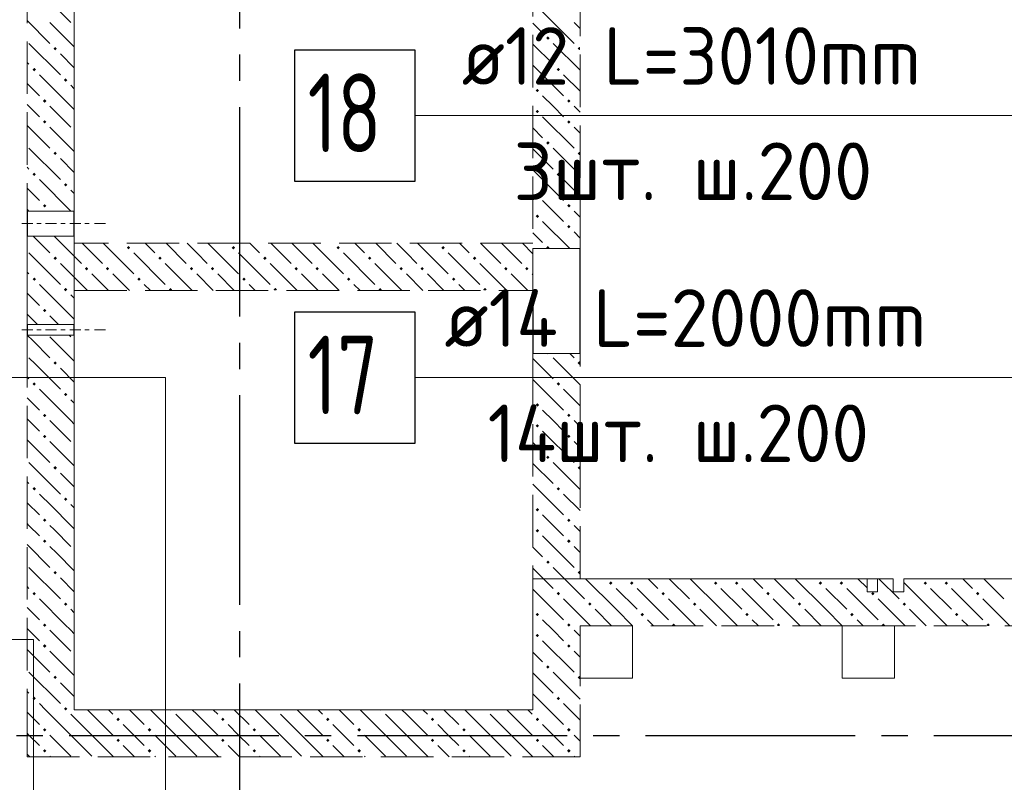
# Model space of a CAD drawing. Header units: millimetres. Extents: x 0 to 61017, y 0 to 42000.
# Tile 19 of 24: x 37922 to 41678, y 28623 to 31533. Entities that reach past the tile are written whole.
import ezdxf

# ---------------------------------------------------------------- set-up
doc = ezdxf.new("R2010")
doc.units = ezdxf.units.MM
doc.linetypes.add('______2', pattern=[270, 200, -70])
doc.linetypes.add('______5', pattern=[1100, 800, -100, 100, -100])
for name, color, linetype, lineweight in [('ДОП Верх по У', 7, 'Continuous', 25), ('Макрос окна_ макрос двери', 7, 'Continuous', 18), ('Оси', 40, '______5', 18), ('Позиционная метка номер позиции', 7, 'Continuous', 13)]:
    doc.layers.add(name, color=color, linetype=linetype, lineweight=lineweight)
doc.layers.add('ЖБ Перекрытие верхний уровень', color=7, linetype='Continuous', lineweight=25, true_color=0xe0e0ff)
doc.layers.add('ЖБ Стена верхний уровень', color=7, linetype='Continuous', lineweight=25, true_color=0x006e00)
doc.styles.add('ISOCPEUR', font='txt')

msp = doc.modelspace()

# ---------------------------------------------------------------- hatches: boundary and pattern name
at = {"layer": 'ЖБ Стена верхний уровень', "linetype": 'Continuous', "lineweight": 18, "transparency": 33554687}
for points in [[(39930.5, 31463.1), (39937, 31469.6), (39943.5, 31463.1), (39937, 31456.6)], [(38050.5, 31423.1), (38057, 31429.6), (38063.5, 31423.1), (38057, 31416.6)], [(40050.5, 31423.1), (40057, 31429.6), (40060, 31426.6), (40060, 31419.7), (40057, 31416.6)], [(37970.5, 31343.1), (37977, 31349.6), (37983.4, 31343.1), (37977, 31336.6)], [(39970.5, 31343.1), (39977, 31349.6), (39983.4, 31343.1), (39977, 31336.6)], [(38090.5, 31303.1), (38096.9, 31309.6), (38103.4, 31303.1), (38096.9, 31296.6)], [(39890.5, 31263.1), (39896.9, 31269.6), (39903.4, 31263.1), (39896.9, 31256.6)], [(38010.4, 31223.1), (38016.9, 31229.6), (38023.4, 31223.1), (38016.9, 31216.6)], [(40010.4, 31223.1), (40016.9, 31229.6), (40023.4, 31223.1), (40016.9, 31216.6)], [(39890.5, 31183.1), (39896.9, 31189.6), (39903.4, 31183.1), (39896.9, 31176.6)], [(38010.4, 31143.1), (38016.9, 31149.6), (38023.4, 31143.1), (38016.9, 31136.6)], [(40010.4, 31143.1), (40016.9, 31149.6), (40023.4, 31143.1), (40016.9, 31136.6)], [(39930.5, 31063.1), (39937, 31069.6), (39943.5, 31063.1), (39937, 31056.6)], [(38050.5, 31023.1), (38057, 31029.6), (38063.5, 31023.1), (38057, 31016.6)], [(40050.5, 31023.1), (40057, 31029.6), (40060, 31026.6), (40060, 31019.7), (40057, 31016.6)], [(37970.5, 30943.1), (37977, 30949.6), (37983.4, 30943.1), (37977, 30936.6)], [(39970.5, 30943.1), (39977, 30949.6), (39983.4, 30943.1), (39977, 30936.6)], [(38090.5, 30903.1), (38096.9, 30909.6), (38103.4, 30903.1), (38096.9, 30896.6)], [(39890.5, 30863.1), (39896.9, 30869.6), (39903.4, 30863.1), (39896.9, 30856.6)], [(38010.4, 30823.1), (38016.9, 30829.6), (38023.4, 30823.1), (38016.9, 30816.6)], [(40010.4, 30823.1), (40016.9, 30829.6), (40023.4, 30823.1), (40016.9, 30816.6)], [(39890.5, 30783.1), (39896.9, 30789.6), (39903.4, 30783.1), (39896.9, 30776.6)], [(40010.4, 30743.1), (40016.9, 30749.6), (40023.4, 30743.1), (40016.9, 30736.6)], [(38330.5, 30663.1), (38337, 30669.6), (38343.5, 30663.1), (38337, 30656.6)], [(38730.5, 30663.1), (38737, 30669.6), (38743.5, 30663.1), (38737, 30656.6)], [(39130.5, 30663.1), (39137, 30669.6), (39143.5, 30663.1), (39137, 30656.6)], [(39530.5, 30663.1), (39537, 30669.6), (39543.5, 30663.1), (39537, 30656.6)], [(39930.5, 30663.1), (39937, 30669.6), (39943.5, 30663.1), (39940.3, 30660), (39933.6, 30660)], [(38050.5, 30623.1), (38057, 30629.6), (38063.5, 30623.1), (38057, 30616.6)], [(38450.5, 30623.1), (38457, 30629.6), (38463.5, 30623.1), (38457, 30616.6)], [(38850.5, 30623.1), (38857, 30629.6), (38863.5, 30623.1), (38857, 30616.6)], [(39250.5, 30623.1), (39257, 30629.6), (39263.5, 30623.1), (39257, 30616.6)], [(39650.5, 30623.1), (39657, 30629.6), (39663.5, 30623.1), (39657, 30616.6)], [(38170.5, 30583.1), (38177, 30589.6), (38183.4, 30583.1), (38177, 30576.6)], [(38250.5, 30583.1), (38257, 30589.6), (38263.5, 30583.1), (38257, 30576.6)], [(38570.5, 30583.1), (38577, 30589.6), (38583.4, 30583.1), (38577, 30576.6)], [(38650.5, 30583.1), (38657, 30589.6), (38663.5, 30583.1), (38657, 30576.6)], [(38970.5, 30583.1), (38977, 30589.6), (38983.4, 30583.1), (38977, 30576.6)], [(39050.5, 30583.1), (39057, 30589.6), (39063.5, 30583.1), (39057, 30576.6)], [(39370.5, 30583.1), (39377, 30589.6), (39383.4, 30583.1), (39377, 30576.6)], [(39450.5, 30583.1), (39457, 30589.6), (39463.5, 30583.1), (39457, 30576.6)], [(39770.5, 30583.1), (39777, 30589.6), (39783.4, 30583.1), (39777, 30576.6)], [(39850.5, 30583.1), (39857, 30589.6), (39863.5, 30583.1), (39857, 30576.6)], [(37970.5, 30543.1), (37977, 30549.6), (37983.4, 30543.1), (37977, 30536.6)], [(38370.5, 30543.1), (38377, 30549.6), (38383.4, 30543.1), (38377, 30536.6)], [(38770.5, 30543.1), (38777, 30549.6), (38783.4, 30543.1), (38777, 30536.6)], [(39170.5, 30543.1), (39177, 30549.6), (39183.4, 30543.1), (39177, 30536.6)], [(39570.5, 30543.1), (39577, 30549.6), (39583.4, 30543.1), (39577, 30536.6)], [(38090.5, 30503.1), (38096.9, 30509.6), (38103.4, 30503.1), (38100.3, 30500), (38093.6, 30500)], [(38490.5, 30503.1), (38496.9, 30509.6), (38503.4, 30503.1), (38500.3, 30500), (38493.6, 30500)], [(38890.5, 30503.1), (38896.9, 30509.6), (38903.4, 30503.1), (38900.3, 30500), (38893.6, 30500)], [(39290.5, 30503.1), (39296.9, 30509.6), (39303.4, 30503.1), (39300.3, 30500), (39293.6, 30500)], [(39690.5, 30503.1), (39696.9, 30509.6), (39703.4, 30503.1), (39700.3, 30500), (39693.6, 30500)], [(38100.3, 30500), (38096.9, 30496.6), (38093.6, 30500)], [(38010.4, 30423.1), (38016.9, 30429.6), (38023.4, 30423.1), (38016.9, 30416.6)], [(39940.3, 30260), (39937, 30256.6), (39933.6, 30260)], [(38050.5, 30223.1), (38057, 30229.6), (38063.5, 30223.1), (38057, 30216.6)], [(40050.5, 30223.1), (40057, 30229.6), (40060, 30226.6), (40060, 30219.7), (40057, 30216.6)], [(37970.5, 30143.1), (37977, 30149.6), (37983.4, 30143.1), (37977, 30136.6)], [(39970.5, 30143.1), (39977, 30149.6), (39983.4, 30143.1), (39977, 30136.6)], [(38090.5, 30103.1), (38096.9, 30109.6), (38103.4, 30103.1), (38096.9, 30096.6)], [(39890.5, 30063.1), (39896.9, 30069.6), (39903.4, 30063.1), (39896.9, 30056.6)], [(38010.4, 30023.1), (38016.9, 30029.6), (38023.4, 30023.1), (38016.9, 30016.6)], [(40010.4, 30023.1), (40016.9, 30029.6), (40023.4, 30023.1), (40016.9, 30016.6)], [(39890.5, 29983.1), (39896.9, 29989.6), (39903.4, 29983.1), (39896.9, 29976.6)], [(40010.4, 29943.1), (40016.9, 29949.6), (40023.4, 29943.1), (40016.9, 29936.6)], [(39930.5, 29863.1), (39937, 29869.6), (39943.5, 29863.1), (39937, 29856.6)], [(38050.5, 29823.1), (38057, 29829.6), (38063.5, 29823.1), (38057, 29816.6)], [(40050.5, 29823.1), (40057, 29829.6), (40060, 29826.6), (40060, 29819.7), (40057, 29816.6)], [(37970.5, 29743.1), (37977, 29749.6), (37983.4, 29743.1), (37977, 29736.6)], [(39970.5, 29743.1), (39977, 29749.6), (39983.4, 29743.1), (39977, 29736.6)], [(38090.5, 29703.1), (38096.9, 29709.6), (38103.4, 29703.1), (38096.9, 29696.6)], [(39890.5, 29663.1), (39896.9, 29669.6), (39903.4, 29663.1), (39896.9, 29656.6)], [(38010.4, 29623.1), (38016.9, 29629.6), (38023.4, 29623.1), (38016.9, 29616.6)], [(40010.4, 29623.1), (40016.9, 29629.6), (40023.4, 29623.1), (40016.9, 29616.6)], [(39890.5, 29583.1), (39896.9, 29589.6), (39903.4, 29583.1), (39896.9, 29576.6)], [(38010.4, 29543.1), (38016.9, 29549.6), (38023.4, 29543.1), (38016.9, 29536.6)], [(40010.4, 29543.1), (40016.9, 29549.6), (40023.4, 29543.1), (40016.9, 29536.6)], [(39930.5, 29463.1), (39937, 29469.6), (39943.5, 29463.1), (39937, 29456.6)], [(38050.5, 29423.1), (38057, 29429.6), (38063.5, 29423.1), (38057, 29416.6)], [(40050.5, 29423.1), (40057, 29429.6), (40060, 29426.6), (40060, 29419.7), (40057, 29416.6)], [(40170.5, 29383.1), (40177, 29389.6), (40183.4, 29383.1), (40177, 29376.6)], [(40250.5, 29383.1), (40257, 29389.6), (40263.5, 29383.1), (40257, 29376.6)], [(40570.5, 29383.1), (40577, 29389.6), (40583.4, 29383.1), (40577, 29376.6)], [(40650.5, 29383.1), (40657, 29389.6), (40663.5, 29383.1), (40657, 29376.6)], [(40970.5, 29383.1), (40977, 29389.6), (40983.4, 29383.1), (40977, 29376.6)], [(41050.5, 29383.1), (41057, 29389.6), (41063.5, 29383.1), (41057, 29376.6)], [(41370.5, 29383.1), (41377, 29389.6), (41383.4, 29383.1), (41377, 29376.6)], [(41450.5, 29383.1), (41457, 29389.6), (41463.5, 29383.1), (41457, 29376.6)], [(37970.5, 29343.1), (37977, 29349.6), (37983.4, 29343.1), (37977, 29336.6)], [(39970.5, 29343.1), (39977, 29349.6), (39983.4, 29343.1), (39977, 29336.6)], [(40370.5, 29343.1), (40377, 29349.6), (40383.4, 29343.1), (40377, 29336.6)], [(40770.5, 29343.1), (40777, 29349.6), (40783.4, 29343.1), (40777, 29336.6)], [(41170.5, 29343.1), (41177, 29349.6), (41183.4, 29343.1), (41177, 29336.6)], [(41570.5, 29343.1), (41577, 29349.6), (41583.4, 29343.1), (41577, 29336.6)], [(38090.5, 29303.1), (38096.9, 29309.6), (38103.4, 29303.1), (38096.9, 29296.6)], [(40090.5, 29303.1), (40096.9, 29309.6), (40103.4, 29303.1), (40096.9, 29296.6)], [(40490.5, 29303.1), (40496.9, 29309.6), (40503.4, 29303.1), (40496.9, 29296.6)], [(40890.5, 29303.1), (40896.9, 29309.6), (40903.4, 29303.1), (40896.9, 29296.6)], [(41290.5, 29303.1), (41296.9, 29309.6), (41303.4, 29303.1), (41296.9, 29296.6)], [(39890.5, 29263.1), (39896.9, 29269.6), (39903.4, 29263.1), (39896.9, 29256.6)], [(40290.5, 29263.1), (40296.9, 29269.6), (40303.4, 29263.1), (40296.9, 29256.6)], [(40690.5, 29263.1), (40696.9, 29269.6), (40703.4, 29263.1), (40696.9, 29256.6)], [(41090.5, 29263.1), (41096.9, 29269.6), (41103.4, 29263.1), (41096.9, 29256.6)], [(41490.5, 29263.1), (41496.9, 29269.6), (41503.4, 29263.1), (41496.9, 29256.6)], [(38010.4, 29223.1), (38016.9, 29229.6), (38023.4, 29223.1), (38016.9, 29216.6)], [(40010.4, 29223.1), (40016.9, 29229.6), (40023.4, 29223.1), (40016.9, 29216.6)], [(40410.4, 29223.1), (40416.9, 29229.6), (40423.4, 29223.1), (40420.3, 29220), (40413.6, 29220)], [(40810.4, 29223.1), (40816.9, 29229.6), (40823.4, 29223.1), (40820.3, 29220), (40813.6, 29220)], [(41210.4, 29223.1), (41216.9, 29229.6), (41223.4, 29223.1), (41220.3, 29220), (41213.6, 29220)], [(41610.4, 29223.1), (41616.9, 29229.6), (41623.4, 29223.1), (41620.3, 29220), (41613.6, 29220)], [(39890.5, 29183.1), (39896.9, 29189.6), (39903.4, 29183.1), (39896.9, 29176.6)], [(38010.4, 29143.1), (38016.9, 29149.6), (38023.4, 29143.1), (38016.9, 29136.6)], [(40010.4, 29143.1), (40016.9, 29149.6), (40023.4, 29143.1), (40016.9, 29136.6)], [(39930.5, 29063.1), (39937, 29069.6), (39943.5, 29063.1), (39937, 29056.6)], [(38050.5, 29023.1), (38057, 29029.6), (38063.5, 29023.1), (38057, 29016.6)], [(40050.5, 29023.1), (40057, 29029.6), (40060, 29026.6), (40060, 29019.7), (40057, 29016.6)], [(37970.5, 28943.1), (37977, 28949.6), (37983.4, 28943.1), (37977, 28936.6)], [(39970.5, 28943.1), (39977, 28949.6), (39983.4, 28943.1), (39977, 28936.6)], [(38090.5, 28903.1), (38096.9, 28909.6), (38103.4, 28903.1), (38100.3, 28900), (38093.6, 28900)], [(38100.3, 28900), (38096.9, 28896.6), (38093.6, 28900)], [(38500.3, 28900), (38496.9, 28896.6), (38493.6, 28900)], [(38900.3, 28900), (38896.9, 28896.6), (38893.6, 28900)], [(39300.3, 28900), (39296.9, 28896.6), (39293.6, 28900)], [(39700.3, 28900), (39696.9, 28896.6), (39693.6, 28900)], [(38290.5, 28863.1), (38296.9, 28869.6), (38303.4, 28863.1), (38296.9, 28856.6)], [(38690.5, 28863.1), (38696.9, 28869.6), (38703.4, 28863.1), (38696.9, 28856.6)], [(39090.5, 28863.1), (39096.9, 28869.6), (39103.4, 28863.1), (39096.9, 28856.6)], [(39490.5, 28863.1), (39496.9, 28869.6), (39503.4, 28863.1), (39496.9, 28856.6)], [(39890.5, 28863.1), (39896.9, 28869.6), (39903.4, 28863.1), (39896.9, 28856.6)], [(38010.4, 28823.1), (38016.9, 28829.6), (38023.4, 28823.1), (38016.9, 28816.6)], [(38410.4, 28823.1), (38416.9, 28829.6), (38423.4, 28823.1), (38416.9, 28816.6)], [(38810.4, 28823.1), (38816.9, 28829.6), (38823.4, 28823.1), (38816.9, 28816.6)], [(39210.4, 28823.1), (39216.9, 28829.6), (39223.4, 28823.1), (39216.9, 28816.6)], [(39610.4, 28823.1), (39616.9, 28829.6), (39623.4, 28823.1), (39616.9, 28816.6)], [(40010.4, 28823.1), (40016.9, 28829.6), (40023.4, 28823.1), (40016.9, 28816.6)], [(38290.5, 28783.1), (38296.9, 28789.6), (38303.4, 28783.1), (38296.9, 28776.6)], [(38690.5, 28783.1), (38696.9, 28789.6), (38703.4, 28783.1), (38696.9, 28776.6)], [(39090.5, 28783.1), (39096.9, 28789.6), (39103.4, 28783.1), (39096.9, 28776.6)], [(39490.5, 28783.1), (39496.9, 28789.6), (39503.4, 28783.1), (39496.9, 28776.6)], [(39890.5, 28783.1), (39896.9, 28789.6), (39903.4, 28783.1), (39896.9, 28776.6)], [(38010.4, 28743.1), (38016.9, 28749.6), (38023.4, 28743.1), (38016.9, 28736.6)], [(38410.4, 28743.1), (38416.9, 28749.6), (38423.4, 28743.1), (38416.9, 28736.6)], [(38810.4, 28743.1), (38816.9, 28749.6), (38823.4, 28743.1), (38816.9, 28736.6)], [(39210.4, 28743.1), (39216.9, 28749.6), (39223.4, 28743.1), (39216.9, 28736.6)], [(39610.4, 28743.1), (39616.9, 28749.6), (39623.4, 28743.1), (39616.9, 28736.6)], [(40010.4, 28743.1), (40016.9, 28749.6), (40023.4, 28743.1), (40016.9, 28736.6)]]:
    msp.add_hatch(color=7, dxfattribs=at).paths.add_polyline_path(points, flags=16)
h = msp.add_hatch(color=7, dxfattribs=at)
h.paths.add_polyline_path([(38012.4, 29945.1), (38012.9, 29940.7), (38016.9, 29936.6), (38023.4, 29943.1), (38016.9, 29949.6)])
h.paths.add_polyline_path([(38010.4, 29943.1), (38012.4, 29945.1), (38012.9, 29940.7)], flags=16)

# ---------------------------------------------------------------- linework, layer by layer
at = {"layer": 'ДОП Верх по У', "color": 7, "linetype": 'Continuous', "lineweight": 13, "transparency": 33554687}
for p, q in [((39588, 31167.5), (41630, 31167.5)), ((39522, 30167.5), (41630, 30167.5))]:
    msp.add_line(p, q, dxfattribs=at)
at = {"layer": 'ДОП Верх по У', "color": 7, "linetype": 'Continuous', "lineweight": 25, "transparency": 33554687}
for points in [[(38970, 30917.5), (39430, 30917.5), (39430, 31417.5), (38970, 31417.5), (38970, 30917.5)], [(38970, 29917.5), (39430, 29917.5), (39430, 30417.5), (38970, 30417.5), (38970, 29917.5)]]:
    msp.add_lwpolyline(points, dxfattribs=at)
at = {"layer": 'ЖБ Перекрытие верхний уровень', "color": 7, "linetype": 'Continuous', "lineweight": 18, "transparency": 33554687}
for p, q in [((38130, 28900), (38130, 33340)), ((41255, 29400), (39880, 29400)), ((39880, 29400), (39880, 28900)), ((41255, 29400), (41255, 29350)), ((41295, 29350), (41295, 29400)), ((42590, 29400), (41295, 29400)), ((41255, 29350), (41295, 29350)), ((40260, 29220), (40060, 29220)), ((40060, 29220), (40060, 29020)), ((40260, 29020), (40260, 29220)), ((41260, 29220), (41060, 29220)), ((41060, 29220), (41060, 29020)), ((41260, 29020), (41260, 29220)), ((40060, 29020), (40260, 29020)), ((41060, 29020), (41260, 29020)), ((39880, 28900), (38130, 28900))]:
    msp.add_line(p, q, dxfattribs=at)
at = {"layer": 'ЖБ Стена верхний уровень', "color": 251, "linetype": '______2', "lineweight": 13, "true_color": 0x656565, "transparency": 33554687}
for p, q in [((37950, 33340), (37950, 30802.5)), ((38130, 30802.5), (38130, 33340)), ((39880, 33095), (39880, 30680)), ((40060, 30660), (40060, 33095)), ((38130, 30802.5), (37950, 30802.5)), ((37950, 30707.5), (38130, 30707.5)), ((37950, 30707.5), (37950, 30680)), ((38130, 30680), (38130, 30707.5)), ((37950, 30680), (37950, 30500)), ((39880, 30680), (38130, 30680)), ((40060, 30660), (39880, 30660)), ((39880, 30500), (39880, 30660)), ((37950, 30500), (37950, 30370)), ((38130, 30500), (39880, 30500)), ((38130, 30370), (38130, 30500)), ((38130, 30370), (37950, 30370)), ((38130, 30370), (37950, 30370)), ((37950, 30330), (38130, 30330)), ((37950, 30330), (38130, 30330)), ((37950, 30330), (37950, 28900)), ((38130, 28900), (38130, 30330)), ((39880, 30260), (40060, 30260)), ((39880, 30260), (39880, 28900)), ((40060, 29400), (40060, 30260)), ((41155, 29400), (40060, 29400)), ((41155, 29400), (41155, 29350)), ((41195, 29350), (41195, 29400)), ((41255, 29400), (41195, 29400)), ((41255, 29400), (41255, 29350)), ((41295, 29350), (41295, 29400)), ((42590, 29400), (41295, 29400)), ((41155, 29350), (41195, 29350)), ((41255, 29350), (41295, 29350)), ((40060, 28720), (40060, 29220)), ((40060, 29220), (42590, 29220)), ((37950, 28900), (37950, 28720)), ((39880, 28900), (38130, 28900)), ((37950, 28720), (39880, 28720)), ((39880, 28720), (40060, 28720))]:
    msp.add_line(p, q, dxfattribs=at)
at = {"layer": 'ЖБ Стена верхний уровень', "color": 9, "linetype": 'Continuous', "lineweight": 18, "true_color": 0xc7c7c7, "transparency": 33554687}
for p, q in [((38037, 31603.1), (38116.9, 31523.1)), ((39916.9, 31563.1), (40037, 31443.1)), ((37950, 31530.1), (38037, 31443.1)), ((38037, 31523.1), (38130, 31430.1)), ((40037, 31523.1), (40060, 31500.1)), ((39880, 31520.1), (39916.9, 31483.1)), ((37957, 31443.1), (38077, 31323.1)), ((39880, 31440.1), (39957, 31363.1)), ((39957, 31443.1), (40060, 31340.1)), ((37950, 31370.1), (37957, 31363.1)), ((38130, 31350.1), (38077, 31403.1)), ((39880, 31360.1), (39996.9, 31243.1)), ((38116.9, 31203.1), (37996.9, 31323.1)), ((40060, 31260.1), (39996.9, 31323.1)), ((37950, 31290.1), (37996.9, 31243.1)), ((38116.9, 31283.1), (38130, 31270.1)), ((39957, 31203.1), (39916.9, 31243.1)), ((37957, 31203.1), (37950, 31210.1)), ((37996.9, 31163.1), (37957, 31203.1)), ((38037, 31203.1), (38116.9, 31123.1)), ((38116.9, 31203.1), (38130, 31190.1)), ((39996.9, 31163.1), (39957, 31203.1)), ((40037, 31203.1), (40060, 31180.1)), ((39916.9, 31163.1), (40037, 31043.1)), ((37950, 31130.1), (38037, 31043.1)), ((38037, 31123.1), (38130, 31030.1)), ((39880, 31120.1), (39916.9, 31083.1)), ((40037, 31123.1), (40060, 31100.1)), ((37957, 31043.1), (38077, 30923.1)), ((39880, 31040.1), (39957, 30963.1)), ((39957, 31043.1), (40060, 30940.1)), ((38130, 30950.1), (38077, 31003.1)), ((37950, 30970.1), (37957, 30963.1)), ((39880, 30960.1), (39996.9, 30843.1)), ((38116.9, 30803.1), (37996.9, 30923.1)), ((40060, 30860.1), (39996.9, 30923.1)), ((37950, 30890.1), (37996.9, 30843.1)), ((38116.9, 30883.1), (38130, 30870.1)), ((37957, 30803.1), (37950, 30810.1)), ((39957, 30803.1), (39916.9, 30843.1)), ((37957.6, 30802.5), (37957, 30803.1)), ((38037, 30803.1), (38037.6, 30802.5)), ((38116.9, 30803.1), (38117.6, 30802.5)), ((39996.9, 30763.1), (39957, 30803.1)), ((40037, 30803.1), (40060, 30780.1)), ((39916.9, 30763.1), (40020.1, 30660)), ((37972.6, 30707.5), (38000.1, 30680)), ((38052.6, 30707.5), (38080.1, 30680)), ((39880, 30720.1), (39916.9, 30683.1)), ((40037, 30723.1), (40060, 30700.1)), ((38000.1, 30680), (38037, 30643.1)), ((38080.1, 30680), (38157, 30603.1)), ((38196.9, 30643.1), (38160.1, 30680)), ((38240.1, 30680), (38357, 30563.1)), ((38400.1, 30680), (38437, 30643.1)), ((38480.1, 30680), (38557, 30603.1)), ((38596.9, 30643.1), (38560.1, 30680)), ((38640.1, 30680), (38757, 30563.1)), ((38800.1, 30680), (38837, 30643.1)), ((38880.1, 30680), (38957, 30603.1)), ((38996.9, 30643.1), (38960.1, 30680)), ((39040.1, 30680), (39157, 30563.1)), ((39200.1, 30680), (39237, 30643.1)), ((39280.1, 30680), (39357, 30603.1)), ((39396.9, 30643.1), (39360.1, 30680)), ((39440.1, 30680), (39557, 30563.1)), ((39600.1, 30680), (39637, 30643.1)), ((39680.1, 30680), (39757, 30603.1)), ((39796.9, 30643.1), (39760.1, 30680)), ((39840.1, 30680), (39880, 30640.1)), ((37957, 30643.1), (38077, 30523.1)), ((38237, 30603.1), (38196.9, 30643.1)), ((38357, 30643.1), (38477, 30523.1)), ((38637, 30603.1), (38596.9, 30643.1)), ((38757, 30643.1), (38877, 30523.1)), ((39037, 30603.1), (38996.9, 30643.1)), ((39157, 30643.1), (39277, 30523.1)), ((39437, 30603.1), (39396.9, 30643.1)), ((39557, 30643.1), (39677, 30523.1)), ((39837, 30603.1), (39796.9, 30643.1)), ((38180.1, 30500), (38077, 30603.1)), ((38580.1, 30500), (38477, 30603.1)), ((38980.1, 30500), (38877, 30603.1)), ((39380.1, 30500), (39277, 30603.1)), ((39780.1, 30500), (39677, 30603.1)), ((37950, 30570.1), (37957, 30563.1)), ((38196.9, 30563.1), (38260.1, 30500)), ((38277, 30563.1), (38340.1, 30500)), ((38596.9, 30563.1), (38660.1, 30500)), ((38677, 30563.1), (38740.1, 30500)), ((38996.9, 30563.1), (39060.1, 30500)), ((39077, 30563.1), (39140.1, 30500)), ((39396.9, 30563.1), (39460.1, 30500)), ((39477, 30563.1), (39540.1, 30500)), ((39796.9, 30563.1), (39860.1, 30500)), ((39877, 30563.1), (39880, 30560.1)), ((38020.1, 30500), (37996.9, 30523.1)), ((38420.1, 30500), (38396.9, 30523.1)), ((38820.1, 30500), (38796.9, 30523.1)), ((39220.1, 30500), (39196.9, 30523.1)), ((39620.1, 30500), (39596.9, 30523.1)), ((38116.9, 30403.1), (38020.1, 30500)), ((38116.9, 30483.1), (38130, 30470.1)), ((37957, 30403.1), (37950, 30410.1)), ((38037, 30403.1), (38070.1, 30370)), ((38116.9, 30403.1), (38130, 30390.1)), ((38037, 30323.1), (38130, 30230.1)), ((38110.1, 30330), (38116.9, 30323.1)), ((39957, 30243.1), (40060, 30140.1)), ((40020.1, 30260), (40037, 30243.1)), ((39880, 30240.1), (39957, 30163.1)), ((37950, 30170.1), (37957, 30163.1)), ((38130, 30150.1), (38077, 30203.1)), ((39880, 30160.1), (39996.9, 30043.1)), ((38116.9, 30003.1), (37996.9, 30123.1)), ((40060, 30060.1), (39996.9, 30123.1)), ((37950, 30090.1), (37996.9, 30043.1)), ((38116.9, 30083.1), (38130, 30070.1)), ((39957, 30003.1), (39916.9, 30043.1)), ((37957, 30003.1), (37950, 30010.1)), ((37996.9, 29963.1), (37957, 30003.1)), ((38037, 30003.1), (38116.9, 29923.1)), ((38116.9, 30003.1), (38130, 29990.1)), ((39996.9, 29963.1), (39957, 30003.1)), ((40037, 30003.1), (40060, 29980.1)), ((39916.9, 29963.1), (40037, 29843.1)), ((38037, 29923.1), (38130, 29830.1)), ((39880, 29920.1), (39916.9, 29883.1)), ((40037, 29923.1), (40060, 29900.1)), ((39880, 29840.1), (39957, 29763.1)), ((39957, 29843.1), (40060, 29740.1)), ((38130, 29750.1), (38077, 29803.1)), ((37950, 29770.1), (37957, 29763.1)), ((39880, 29760.1), (39996.9, 29643.1)), ((40060, 29660.1), (39996.9, 29723.1)), ((37950, 29690.1), (37996.9, 29643.1)), ((38116.9, 29683.1), (38130, 29670.1)), ((39957, 29603.1), (39916.9, 29643.1)), ((37957, 29603.1), (37950, 29610.1)), ((37996.9, 29563.1), (37957, 29603.1)), ((38116.9, 29603.1), (38130, 29590.1)), ((39996.9, 29563.1), (39957, 29603.1)), ((40037, 29603.1), (40060, 29580.1)), ((37950, 29530.1), (38037, 29443.1)), ((39916.9, 29563.1), (40037, 29443.1)), ((39880, 29520.1), (39916.9, 29483.1)), ((40037, 29523.1), (40060, 29500.1)), ((37957, 29443.1), (38077, 29323.1)), ((39880, 29440.1), (39957, 29363.1)), ((39957, 29443.1), (40060, 29340.1)), ((38130, 29350.1), (38077, 29403.1)), ((40196.9, 29283.1), (40080.1, 29400)), ((40320.1, 29400), (40357, 29363.1)), ((40400.1, 29400), (40477, 29323.1)), ((40596.9, 29283.1), (40480.1, 29400)), ((40720.1, 29400), (40757, 29363.1)), ((40800.1, 29400), (40877, 29323.1)), ((40996.9, 29283.1), (40880.1, 29400)), ((41120.1, 29400), (41155, 29365.1)), ((41200.1, 29400), (41277, 29323.1)), ((41396.9, 29283.1), (41295, 29385.1)), ((41520.1, 29400), (41557, 29363.1)), ((41600.1, 29400), (41677, 29323.1)), ((37950, 29370.1), (37957, 29363.1)), ((39880, 29360.1), (39996.9, 29243.1)), ((40196.9, 29363.1), (40277, 29283.1)), ((40277, 29363.1), (40396.9, 29243.1)), ((40596.9, 29363.1), (40677, 29283.1)), ((40677, 29363.1), (40796.9, 29243.1)), ((40996.9, 29363.1), (41077, 29283.1)), ((41077, 29363.1), (41196.9, 29243.1)), ((41396.9, 29363.1), (41477, 29283.1)), ((41477, 29363.1), (41596.9, 29243.1)), ((40060, 29260.1), (39996.9, 29323.1)), ((40060, 29340.1), (40077, 29323.1)), ((40500.1, 29220), (40396.9, 29323.1)), ((40900.1, 29220), (40796.9, 29323.1)), ((41300.1, 29220), (41196.9, 29323.1)), ((41700.1, 29220), (41596.9, 29323.1)), ((37950, 29290.1), (37996.9, 29243.1)), ((38116.9, 29283.1), (38130, 29270.1)), ((40116.9, 29283.1), (40180.1, 29220)), ((40196.9, 29283.1), (40260.1, 29220)), ((40516.9, 29283.1), (40580.1, 29220)), ((40596.9, 29283.1), (40660.1, 29220)), ((40916.9, 29283.1), (40980.1, 29220)), ((40996.9, 29283.1), (41060.1, 29220)), ((41316.9, 29283.1), (41380.1, 29220)), ((41396.9, 29283.1), (41460.1, 29220)), ((39957, 29203.1), (39916.9, 29243.1)), ((40100.1, 29220), (40060, 29260.1)), ((40340.1, 29220), (40316.9, 29243.1)), ((40740.1, 29220), (40716.9, 29243.1)), ((41140.1, 29220), (41116.9, 29243.1)), ((41540.1, 29220), (41516.9, 29243.1)), ((37957, 29203.1), (37950, 29210.1)), ((37996.9, 29163.1), (37957, 29203.1)), ((38116.9, 29203.1), (38130, 29190.1)), ((39996.9, 29163.1), (39957, 29203.1)), ((40037, 29203.1), (40060, 29180.1)), ((39916.9, 29163.1), (40037, 29043.1)), ((37950, 29130.1), (38037, 29043.1)), ((39880, 29120.1), (39916.9, 29083.1)), ((40037, 29123.1), (40060, 29100.1)), ((37957, 29043.1), (38077, 28923.1)), ((39957, 29043.1), (40060, 28940.1)), ((39880, 29040.1), (39957, 28963.1)), ((37950, 28970.1), (37957, 28963.1)), ((39880, 28960.1), (39996.9, 28843.1)), ((38020.1, 28900), (37996.9, 28923.1)), ((38116.9, 28803.1), (38020.1, 28900)), ((38196.9, 28883.1), (38180.1, 28900)), ((38260.1, 28900), (38277, 28883.1)), ((38340.1, 28900), (38396.9, 28843.1)), ((38516.9, 28803.1), (38420.1, 28900)), ((38596.9, 28883.1), (38580.1, 28900)), ((38660.1, 28900), (38677, 28883.1)), ((38740.1, 28900), (38796.9, 28843.1)), ((38916.9, 28803.1), (38820.1, 28900)), ((38996.9, 28883.1), (38980.1, 28900)), ((39060.1, 28900), (39077, 28883.1)), ((39140.1, 28900), (39196.9, 28843.1)), ((39316.9, 28803.1), (39220.1, 28900)), ((39396.9, 28883.1), (39380.1, 28900)), ((39460.1, 28900), (39477, 28883.1)), ((39540.1, 28900), (39596.9, 28843.1)), ((39716.9, 28803.1), (39620.1, 28900)), ((39796.9, 28883.1), (39780.1, 28900)), ((39860.1, 28900), (39877, 28883.1)), ((40060, 28860.1), (39996.9, 28923.1)), ((37950, 28890.1), (37996.9, 28843.1)), ((38116.9, 28883.1), (38196.9, 28803.1)), ((38196.9, 28883.1), (38277, 28803.1)), ((38516.9, 28883.1), (38596.9, 28803.1)), ((38596.9, 28883.1), (38677, 28803.1)), ((38916.9, 28883.1), (38996.9, 28803.1)), ((38996.9, 28883.1), (39077, 28803.1)), ((39316.9, 28883.1), (39396.9, 28803.1)), ((39396.9, 28883.1), (39477, 28803.1)), ((39716.9, 28883.1), (39796.9, 28803.1)), ((39796.9, 28883.1), (39877, 28803.1)), ((38357, 28803.1), (38316.9, 28843.1)), ((38757, 28803.1), (38716.9, 28843.1)), ((39157, 28803.1), (39116.9, 28843.1)), ((39557, 28803.1), (39516.9, 28843.1)), ((39957, 28803.1), (39916.9, 28843.1)), ((37957, 28803.1), (37950, 28810.1)), ((37996.9, 28763.1), (37957, 28803.1)), ((38037, 28803.1), (38116.9, 28723.1)), ((38116.9, 28803.1), (38196.9, 28723.1)), ((38196.9, 28803.1), (38280.1, 28720)), ((38396.9, 28763.1), (38357, 28803.1)), ((38437, 28803.1), (38516.9, 28723.1)), ((38516.9, 28803.1), (38596.9, 28723.1)), ((38596.9, 28803.1), (38680.1, 28720)), ((38796.9, 28763.1), (38757, 28803.1)), ((38837, 28803.1), (38916.9, 28723.1)), ((38916.9, 28803.1), (38996.9, 28723.1)), ((38996.9, 28803.1), (39080.1, 28720)), ((39196.9, 28763.1), (39157, 28803.1)), ((39237, 28803.1), (39316.9, 28723.1)), ((39316.9, 28803.1), (39396.9, 28723.1)), ((39396.9, 28803.1), (39480.1, 28720)), ((39596.9, 28763.1), (39557, 28803.1)), ((39637, 28803.1), (39716.9, 28723.1)), ((39716.9, 28803.1), (39796.9, 28723.1)), ((39796.9, 28803.1), (39880, 28720.1)), ((39996.9, 28763.1), (39957, 28803.1)), ((40037, 28803.1), (40060, 28780.1)), ((38316.9, 28763.1), (38360.1, 28720)), ((38716.9, 28763.1), (38760.1, 28720)), ((39116.9, 28763.1), (39160.1, 28720)), ((39516.9, 28763.1), (39560.1, 28720)), ((39916.9, 28763.1), (39960.1, 28720)), ((37950, 28730.1), (37960.1, 28720)), ((38037, 28723.1), (38040.1, 28720)), ((38437, 28723.1), (38440.1, 28720)), ((38837, 28723.1), (38840.1, 28720)), ((39237, 28723.1), (39240.1, 28720)), ((39637, 28723.1), (39640.1, 28720)), ((39880, 28720.1), (39880.1, 28720)), ((40037, 28723.1), (40040.1, 28720))]:
    msp.add_line(p, q, dxfattribs=at)
at = {"layer": 'ЖБ Стена верхний уровень', "color": 251, "linetype": '______2', "lineweight": 13, "true_color": 0x656565, "transparency": 33554687}
for points in [[(37972, 30755), (37930.2, 30755), (37972, 30755)], [(37987.5, 30755), (38003.8, 30755), (37987.5, 30755)], [(38062.5, 30755), (38020.7, 30755), (38062.5, 30755)], [(38079, 30755), (38095.3, 30755), (38079, 30755)], [(38154.3, 30755), (38112.5, 30755), (38154.3, 30755)], [(38169.8, 30755), (38186.1, 30755), (38169.8, 30755)], [(38248.8, 30755), (38207, 30755), (38248.8, 30755)], [(37972, 30350), (37930.2, 30350), (37972, 30350)], [(37972, 30350), (37930.2, 30350), (37972, 30350)], [(37987.5, 30350), (38003.8, 30350), (37987.5, 30350)], [(37987.5, 30350), (38003.8, 30350), (37987.5, 30350)], [(38062.5, 30350), (38020.7, 30350), (38062.5, 30350)], [(38062.5, 30350), (38020.7, 30350), (38062.5, 30350)], [(38079, 30350), (38095.3, 30350), (38079, 30350)], [(38079, 30350), (38095.3, 30350), (38079, 30350)], [(38154.3, 30350), (38112.5, 30350), (38154.3, 30350)], [(38154.3, 30350), (38112.5, 30350), (38154.3, 30350)], [(38169.8, 30350), (38186.1, 30350), (38169.8, 30350)], [(38169.8, 30350), (38186.1, 30350), (38169.8, 30350)], [(38248.8, 30350), (38207, 30350), (38248.8, 30350)], [(38248.8, 30350), (38207, 30350), (38248.8, 30350)]]:
    msp.add_lwpolyline(points, dxfattribs=at)
at = {"layer": 'ЖБ Стена верхний уровень', "color": 9, "linetype": 'Continuous', "lineweight": 18, "true_color": 0xc7c7c7, "transparency": 33554687}
for points in [[(37950, 30490.1), (37951.3, 30488.8), (37951.3, 30488.8), (37996.9, 30443.1)], [(37990.1, 30370), (37961.4, 30398.7), (37961.4, 30398.7), (37957, 30403.1)], [(37950.1, 30330), (37971.5, 30308.5), (37971.5, 30308.5), (38037, 30243.1)], [(37957, 30243.1), (37981.7, 30218.4), (37981.7, 30218.4), (38077, 30123.1)], [(37950, 29930.1), (38022.2, 29857.8), (38022.2, 29857.8), (38037, 29843.1)], [(37957, 29843.1), (38032.4, 29767.7), (38032.4, 29767.7), (38077, 29723.1)], [(38116.9, 29603.1), (38042.5, 29677.6), (38042.5, 29677.6), (37996.9, 29723.1)], [(38037, 29603.1), (38052.7, 29587.4), (38052.7, 29587.4), (38116.9, 29523.1)], [(38037, 29523.1), (38062.8, 29497.3), (38062.8, 29497.3), (38130, 29430.1)], [(38116.9, 29203.1), (38093.2, 29226.9), (38093.2, 29226.9), (37996.9, 29323.1)], [(38037, 29203.1), (38103.4, 29136.7), (38103.4, 29136.7), (38116.9, 29123.1)], [(38037, 29123.1), (38113.5, 29046.6), (38113.5, 29046.6), (38130, 29030.1)], [(38130, 28950.1), (38123.6, 28956.4), (38123.6, 28956.4), (38077, 29003.1)]]:
    msp.add_lwpolyline(points, dxfattribs=at)
at = {"layer": 'Макрос окна_ макрос двери', "color": 7, "linetype": 'Continuous', "lineweight": -3, "transparency": 33554687}
for p, q in [((37950, 30802.5), (37950, 30707.5)), ((37950, 30775), (37950, 30735)), ((38130, 30735), (38130, 30802.5)), ((38130, 30735), (38130, 30775)), ((38130, 30707.5), (38130, 30735)), ((40060, 30260), (40060, 30660)), ((39880, 30500), (39880, 30260)), ((37950, 30370), (37950, 30330)), ((37950, 30370), (37950, 30330)), ((38130, 30330), (38130, 30370)), ((38130, 30330), (38130, 30370))]:
    msp.add_line(p, q, dxfattribs=at)
at = {"layer": 'Оси', "color": 8, "linetype": '______5', "lineweight": -3, "transparency": 33554687}
for p, q in [((38760, 38900), (38760, 15970)), ((49910, 28800), (3600, 28800))]:
    msp.add_line(p, q, dxfattribs=at)
at = {"layer": 'Позиционная метка номер позиции', "color": 7, "linetype": 'Continuous', "lineweight": 13, "transparency": 33554687}
for points in [[(43020, 30300), (42520, 30800), (42520, 31167.5), (39430, 31167.5)], [(38860, 27496.8), (38478.2, 27878.7), (38478.2, 30167.5), (35448, 30167.5)], [(42430, 27496.8), (41930, 27996.8), (41930, 30167.5), (39430, 30167.5)], [(38660, 25150), (37974.1, 25835.9), (37974.1, 29167.5), (35474.1, 29167.5)]]:
    msp.add_lwpolyline(points, dxfattribs=at)

# ---------------------------------------------------------------- texts
at = {"layer": 'ДОП Верх по У', "color": 7, "linetype": 'Continuous', "lineweight": 13, "transparency": 33554687, "attachment_point": 7, "style": 'ISOCPEUR'}
for s, insert, char_height, width in [('\\W0.94;ø12 L=3010mm ', (39608, 31284.8), 220, 2104.383), ('\\W0.75;18', (39020, 31027.5), 300, 472.281), ('\\W0.97;3шт. ш.200 ', (39806, 30844.8), 220, 1712.337), ('\\W0.96;ø14 L=2000mm ', (39542, 30284.8), 220, 2172.618), ('\\W0.75;17', (39020, 30027.5), 300, 472.281), ('\\W0.95;14шт. ш.200 ', (39707, 29844.8), 220, 1842.007)]:
    msp.add_mtext(s, dxfattribs=dict(at, insert=insert, char_height=char_height, width=width))

doc.saveas('drawing.dxf')
